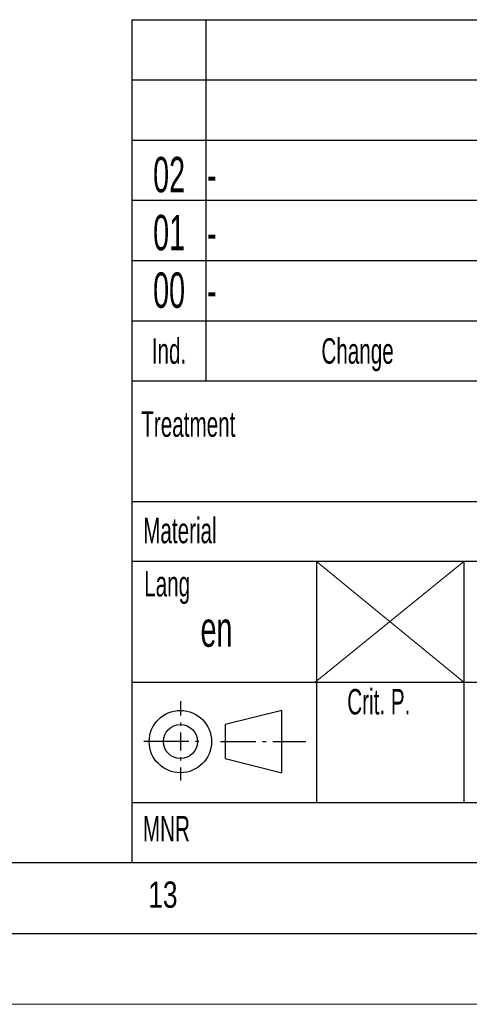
# Model space of a CAD drawing. Header units: millimetres. Extents: x 0 to 1737, y 0 to 594.
# Tile 5 of 45: x 638 to 670, y 0 to 70. Entities that reach past the tile are written whole.
import ezdxf

# ---------------------------------------------------------------- set-up
doc = ezdxf.new("R2010")
doc.units = ezdxf.units.MM
doc.layers.add('FORMAT', color=7, linetype='Continuous')
doc.layers.add('SLD-0', color=7, linetype='Continuous')
doc.styles.add('SLDTEXTSTYLE0', font='TXT', dxfattribs={"width": 0.75})
doc.styles.add('SLDTEXTSTYLE1', font='TXT', dxfattribs={"width": 0.605})

msp = doc.modelspace()

# ---------------------------------------------------------------- linework, layer by layer
at = {"color": 7, "linetype": 'Continuous', "lineweight": 18}
msp.add_line((0.000004, 0.00001), (841.000004, 0.00001), dxfattribs=at)
at = {"layer": 'FORMAT'}
for p, q in [((646.400004, 69.50001), (646.400004, 14.25001)), ((646.400004, 69.50001), (831.000004, 69.50001)), ((646.400004, 69.50001), (831.000004, 69.50001)), ((646.400004, 69.50001), (831.000004, 69.50001)), ((651.600004, 69.50001), (651.600004, 44.00001)), ((646.400004, 65.25001), (831.000004, 65.25001)), ((646.400004, 65.25001), (831.000004, 65.25001)), ((646.400004, 61.00001), (831.000004, 61.00001)), ((646.400004, 56.75001), (831.000004, 56.75001)), ((646.400004, 52.50001), (831.000004, 52.50001)), ((646.400004, 48.25001), (831.000004, 48.25001)), ((646.400004, 44.00001), (831.000004, 44.00001)), ((646.400004, 35.50001), (831.000004, 35.50001)), ((690.600004, 31.25001), (646.400004, 31.25001)), ((659.400004, 31.25001), (659.400004, 14.25001)), ((669.800004, 31.25001), (669.800004, 14.25001)), ((646.400004, 22.75001), (690.600004, 22.75001)), ((649.814141, 21.39232), (649.814141, 20.37632)), ((656.974141, 20.74432), (652.974141, 19.74432)), ((656.974141, 16.34432), (656.974141, 20.74432)), ((649.814141, 19.89632), (649.814141, 19.65632)), ((652.974141, 19.74432), (652.974141, 17.34432)), ((649.814141, 19.17632), (649.814141, 17.92032)), ((650.398141, 18.54432), (647.230387, 18.54432)), ((651.118141, 18.54432), (650.878141, 18.54432)), ((652.637895, 18.54432), (655.134141, 18.54432)), ((655.614141, 18.54432), (655.854141, 18.54432)), ((656.334141, 18.54432), (658.670141, 18.54432)), ((649.814141, 17.44032), (649.814141, 17.20032)), ((649.814141, 16.72032), (649.814141, 15.79232)), ((652.974141, 17.34432), (656.974141, 16.34432)), ((646.400004, 14.25001), (646.400004, 10.00001)), ((646.400004, 14.25001), (690.600004, 14.25001)), ((20.000004, 10.00001), (831.000004, 10.00001)), ((646.400004, 10.00001), (831.000004, 10.00001)), ((15.000004, 5.00001), (836.000004, 5.00001))]:
    msp.add_line(p, q, dxfattribs=at)
at = {"layer": 'FORMAT', "lineweight": 18}
for p, q in [((659.315259, 22.75001), (669.800004, 31.25001)), ((659.400004, 31.25001), (669.800004, 22.75001))]:
    msp.add_line(p, q, dxfattribs=at)
at = {"layer": 'FORMAT', "color": 7}
for p, q in [((649.814141, 21.39232), (649.814141, 20.37632)), ((656.974141, 20.74432), (652.974141, 19.74432)), ((656.974141, 16.34432), (656.974141, 20.74432)), ((649.814141, 19.89632), (649.814141, 19.65632)), ((652.974141, 19.74432), (652.974141, 17.34432)), ((649.814141, 19.17632), (649.814141, 17.92032)), ((650.398141, 18.54432), (647.230387, 18.54432)), ((651.118141, 18.54432), (650.878141, 18.54432)), ((652.637895, 18.54432), (655.134141, 18.54432)), ((655.614141, 18.54432), (655.854141, 18.54432)), ((656.334141, 18.54432), (658.670141, 18.54432)), ((649.814141, 17.44032), (649.814141, 17.20032)), ((649.814141, 16.72032), (649.814141, 15.79232)), ((652.974141, 17.34432), (656.974141, 16.34432))]:
    msp.add_line(p, q, dxfattribs=at)
for radius in [2.2, 1.2]:
    msp.add_circle((649.814141, 18.54432), radius, dxfattribs=at)
at = {"layer": 'FORMAT'}
for radius in [2.2, 1.2]:
    msp.add_circle((649.814141, 18.54432), radius, dxfattribs=at)

# ---------------------------------------------------------------- texts
for s, insert, char_height, attachment_point, style in [('02', (649.016427, 59.814291), 2.5, 2, 'SLDTEXTSTYLE1'), ('-', (651.682407, 59.814291), 2.5, 1, 'SLDTEXTSTYLE1'), ('01', (649.016427, 55.722902), 2.5, 2, 'SLDTEXTSTYLE1'), ('-', (651.682407, 55.722902), 2.5, 1, 'SLDTEXTSTYLE1'), ('00', (649.016427, 51.659683), 2.5, 2, 'SLDTEXTSTYLE1'), ('-', (651.682407, 51.659683), 2.5, 1, 'SLDTEXTSTYLE1'), ('Ind.', (649.010233, 47.016592), 1.8, 2, 'SLDTEXTSTYLE1'), ('Change', (659.756361, 47.016592), 1.8, 1, 'SLDTEXTSTYLE1'), ('Treatment', (647.054143, 41.856554), 1.8, 1, 'SLDTEXTSTYLE1'), ('Material', (647.191079, 34.344155), 1.8, 1, 'SLDTEXTSTYLE1'), ('Lang', (647.259119, 30.587436), 1.8, 1, 'SLDTEXTSTYLE1'), ('Crit. P.', (661.578638, 22.258758), 1.8, 1, 'SLDTEXTSTYLE1'), ('MNR', (647.171241, 13.295219), 1.8, 1, 'SLDTEXTSTYLE1'), ('13', (647.546547, 8.668031), 1.8520833, 1, 'SLDTEXTSTYLE0')]:
    msp.add_mtext(s, dxfattribs=dict(at, insert=insert, char_height=char_height, attachment_point=attachment_point, style=style))
at = {"layer": 'SLD-0', "insert": (651.23333, 27.734683), "char_height": 2.5, "attachment_point": 1, "style": 'SLDTEXTSTYLE1'}
msp.add_mtext('en', dxfattribs=at)

doc.saveas('drawing.dxf')
